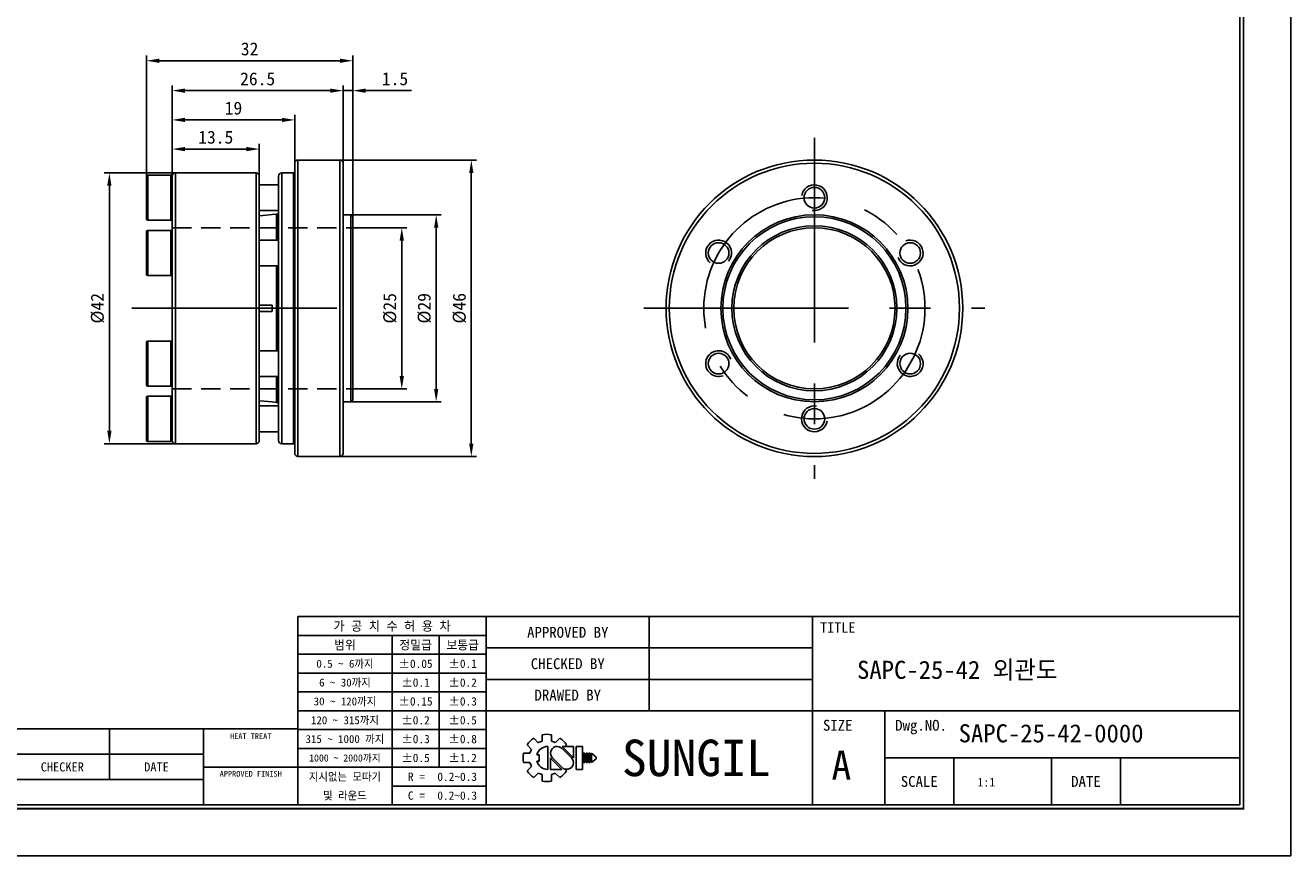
# Model space of a CAD drawing. Header units: millimetres. Extents: x 0 to 334, y 0 to 236.
# Tile 7 of 9: x 138 to 334, y 0 to 129. Entities that reach past the tile are written whole.
import ezdxf
from ezdxf.enums import TextEntityAlignment as Align

# ---------------------------------------------------------------- set-up
doc = ezdxf.new("R2010")
doc.units = ezdxf.units.MM
doc.linetypes.add('CENTER', pattern=[50.8, 31.75, -6.35, 6.35, -6.35])
doc.linetypes.add('DASHED', pattern=[0.75, 0.5, -0.25])
doc.layers.get('DEFPOINTS').update_dxf_attribs({"linetype": 'CONTINUOUS'})
for name, color, linetype in [('center', 1, 'CENTER'), ('hidden', 2, 'DASHED'), ('L1', 7, 'CONTINUOUS'), ('OUTLINE', 7, 'CONTINUOUS'), ('thread', 5, 'CONTINUOUS')]:
    doc.layers.add(name, color=color, linetype=linetype)
doc.dimstyles.get("Standard").update_dxf_attribs({"dimtxt": 2, "dimasz": 2, "dimexe": 0.8, "dimexo": 0, "dimgap": 0.8, "dimtad": 1, "dimdec": 3, "dimzin": 11, "dimdsep": 46, "dimtxsty": 'Standard', "dimcen": 0, "dimclrd": 5, "dimclre": 5, "dimclrt": 3, "dimadec": 0, "dimazin": 0, "dimtfac": 0.6, "dimtdec": 3, "dimtmove": 0, "dimatfit": 3, "dimfxl": 0, "dimtolj": 1, "dimtzin": 11, "dimarcsym": 0})

# ---------------------------------------------------------------- blocks, each defined once
blk = doc.blocks.new('표제란')
at = {"layer": 'L1', "color": 0}
for p, q in [((297, 0), (297, 210)), ((0, 0), (297, 0))]:
    blk.add_line(p, q, dxfattribs=at)
at = {"layer": 'L1'}
for p, q in [((290, 33), (160, 33)), ((160, 33), (160, 7)), ((186, 33), (186, 7)), ((208.5, 33), (208.5, 20)), ((231, 33), (231, 7)), ((186, 30.4), (160, 30.4)), ((173, 30.4), (173, 7)), ((179.5, 30.4), (179.5, 12.2)), ((231, 28.67), (186, 28.67)), ((186, 27.8), (160, 27.8)), ((186, 25.2), (160, 25.2)), ((231, 24.33), (186, 24.33)), ((186, 22.6), (160, 22.6)), ((186, 20), (160, 20)), ((290, 20), (186, 20)), ((241, 20), (241, 7)), ((160, 17.5), (62, 17.5)), ((134, 17.5), (134, 10.5)), ((147, 17.5), (147, 7)), ((186, 17.4), (160, 17.4)), ((192.55, 16.22), (193.17, 15.6)), ((193.7, 16.69), (193.7, 15.81)), ((195, 16.69), (195, 15.81)), ((195.52, 15.6), (196.14, 16.22)), ((147, 14), (62, 14)), ((186, 14.8), (160, 14.8)), ((191.15, 14.15), (192.03, 14.15)), ((191.15, 14.15), (192.03, 14.15)), ((191.63, 15.3), (192.25, 14.68)), ((194.5, 15.08), (194.5, 11.92)), ((197.74, 13.5), (196.41, 14.83)), ((198.02, 13.53), (196.47, 15.08)), ((196.47, 15.08), (198.02, 15.08)), ((196.84, 15.08), (197.06, 15.3)), ((198.02, 15.08), (198.02, 13.5)), ((198.39, 15.08), (198.39, 11.92)), ((198.39, 15.08), (199.26, 15.08)), ((199.26, 15.08), (199.26, 11.92)), ((199.41, 14.15), (199.41, 12.85)), ((199.41, 14.15), (199.62, 14.15)), ((199.62, 14.15), (199.62, 12.85)), ((199.78, 14.15), (199.78, 12.85)), ((199.78, 14.15), (199.99, 14.15)), ((199.99, 14.15), (199.99, 12.85)), ((200.14, 14.15), (200.14, 12.85)), ((200.14, 14.15), (200.36, 14.15)), ((200.36, 14.15), (200.36, 12.85)), ((200.51, 14.15), (200.51, 12.85)), ((200.51, 14.15), (201.16, 13.61)), ((191.15, 12.85), (192.03, 12.85)), ((191.63, 11.7), (192.25, 12.32)), ((192.98, 13.93), (193.28, 13.93)), ((192.98, 13.07), (193.28, 13.07)), ((193.28, 13.93), (193.28, 13.07)), ((194.86, 13.5), (194.86, 11.92)), ((194.86, 13.47), (196.42, 11.92)), ((195.14, 13.5), (196.47, 12.17)), ((199.41, 12.85), (199.62, 12.85)), ((199.78, 12.85), (199.99, 12.85)), ((200.14, 12.85), (200.36, 12.85)), ((201.16, 13.39), (200.51, 12.85)), ((201.16, 13.61), (201.16, 13.5)), ((201.16, 13.61), (201.16, 13.39)), ((201.16, 13.5), (201.16, 13.39)), ((290, 13.5), (241, 13.5)), ((250.5, 13.5), (250.5, 7)), ((264, 13.5), (264, 7)), ((273.5, 13.5), (273.5, 7)), ((147, 10.5), (62, 10.5)), ((147, 12.2), (160, 12.2)), ((186, 12.2), (160, 12.2)), ((192.55, 10.78), (193.17, 11.4)), ((193.7, 11.19), (193.7, 10.31)), ((194.86, 11.92), (196.42, 11.92)), ((195, 11.19), (195, 10.31)), ((195.52, 11.4), (196.14, 10.78)), ((196.79, 11.98), (197.06, 11.7)), ((198.39, 11.92), (199.26, 11.92)), ((186, 9.6), (173, 9.6))]:
    blk.add_line(p, q, dxfattribs=at)
at = {"layer": 'L1', "const_width": 0.25}
blk.add_lwpolyline([(290.5, 6.5), (290.5, 203.5), (10, 203.5), (10, 6.5)], close=True, dxfattribs=at)
at = {"layer": 'L1'}
blk.add_lwpolyline([(290, 7), (290, 203), (10.5, 203), (10.5, 7)], close=True, dxfattribs=at)
for centre, radius, start, end in [((194.35, 13.5), 3.26, 123.4943, 146.5057), ((194.35, 13.5), 2.4, 105.6872, 119.3128), ((194.35, 13.5), 3.26, 78.4943, 101.5057), ((194.35, 13.5), 2.4, 60.6872, 74.3128), ((194.35, 13.5), 3.26, 33.4943, 56.5057), ((194.35, 13.5), 3.26, 168.4943, 191.5057), ((194.35, 13.5), 2.4, 150.6872, 164.3128), ((194.5, 13.5), 1.58, 90, 164.0671), ((195.78, 14.16), 0.919, 43.2202, 225.8282), ((194.35, 13.5), 2.4, 195.6872, 209.3128), ((194.5, 13.5), 1.58, 195.9329, 270), ((197.1, 12.84), 0.919, 223.2202, 45.8282), ((194.35, 13.5), 3.26, 213.4943, 236.5057), ((194.35, 13.5), 2.4, 240.6872, 254.3128), ((194.35, 13.5), 2.4, 285.6872, 299.3128), ((194.35, 13.5), 3.26, 303.4943, 326.5057), ((194.35, 13.5), 3.26, 258.4943, 281.5057)]:
    blk.add_arc(centre, radius, start, end, dxfattribs=at)
for p in [(208.5, 28.67), (208.5, 24.33)]:
    blk.add_point(p, dxfattribs=at)
for s, height, p in [('가 공 치 수 허 용 차', 1.3, (173, 31.7)), ('APPROVED BY', 1.5, (197.25, 30.83)), ('TITLE', 1.444, (234.5, 31.5)), ('범위', 1.25, (166.5, 29.1)), ('정밀급', 1.25, (176.25, 29.1)), ('보통급', 1.25, (182.75, 29.1)), ('0.5 ~ 6까지', 1.1, (166.5, 26.5)), ('%%P0.05', 1.15, (176.25, 26.5)), ('%%P0.1', 1.15, (182.75, 26.5)), ('CHECKED BY', 1.5, (197.25, 26.5)), ('6 ~ 30까지', 1.1, (166.5, 23.9)), ('%%P0.1', 1.15, (176.25, 23.9)), ('%%P0.2', 1.15, (182.75, 23.9)), ('DRAWED BY', 1.5, (197.25, 22.17)), ('30 ~ 120까지', 1.1, (166.5, 21.3)), ('%%P0.15', 1.15, (176.25, 21.3)), ('%%P0.3', 1.15, (182.75, 21.3)), ('120 ~ 315까지', 1.1, (166.5, 18.7)), ('%%P0.2', 1.15, (176.25, 18.7)), ('%%P0.5', 1.15, (182.75, 18.7)), ('SIZE', 1.5, (234.5, 18)), ('Dwg.NO.', 1.5, (246, 18)), ('HEAT TREAT', 0.8, (153.5, 16.5)), ('315 ~ 1000 까지', 1.1, (166.5, 16.1)), ('%%P0.3', 1.15, (176.25, 16.1)), ('%%P0.8', 1.15, (182.75, 16.1)), ('SUNGIL', 5.032, (215, 13.5)), ('1000 ~ 2000까지', 0.99, (166.5, 13.49)), ('%%P0.5', 1.15, (176.25, 13.5)), ('%%P1.2', 1.15, (182.75, 13.5)), ('A', 4, (235, 12.5)), ('CHECKER', 1.25, (127.5, 12.25)), ('DATE', 1.25, (140.5, 12.25)), ('APPROVED FINISH', 0.8, (153.5, 11.3)), ('지시없는 모따기', 1.1, (166.5, 10.9)), ('R = ', 1.15, (176.75, 10.9)), ('SCALE', 1.5, (245.75, 10.25)), ('DATE', 1.5, (268.75, 10.25)), ('및 라운드', 1.1, (166.5, 8.3)), ('C = ', 1.15, (176.75, 8.3))]:
    blk.add_text(s, height=height, dxfattribs=at).set_placement(p, align=Align.MIDDLE_CENTER)
for tag, p in [('필렛', (179.25, 10.9)), ('모따기', (179.25, 8.3))]:
    blk.add_attdef(tag, text='', height=1.15, dxfattribs=at).set_placement(p, align=Align.MIDDLE_LEFT)
at = {"layer": 'OUTLINE', "ltscale": 0.5}
for tag, p, height in [('TITLE', (237.17, 24.41), 2.5), ('도번', (251.18, 15.64), 2.5), ('SCALE', (253.78, 9.55), 1.2), ('DATE', (277.02, 9.51), 1.2)]:
    blk.add_attdef(tag, p, '', height=height, dxfattribs=at)
blk = doc.blocks.new('*D1')
at = {"layer": 'DEFPOINTS', "color": 0}
for p in [(188.33, 97.41), (188.33, 72.41), (195.93, 72.41)]:
    blk.add_point(p, dxfattribs=at)
at = {"layer": 'OUTLINE', "color": 5, "lineweight": -2}
for p, q in [((188.33, 97.41), (196.73, 97.41)), ((195.93, 95.41), (195.93, 74.41)), ((188.33, 72.41), (196.73, 72.41))]:
    blk.add_line(p, q, dxfattribs=at)
at = {"layer": 'OUTLINE', "color": 5}
for points in [[(195.59, 95.41), (196.26, 95.41), (195.93, 97.41)], [(195.59, 74.41), (196.26, 74.41), (195.93, 72.41)]]:
    blk.add_solid(points, dxfattribs=at)
at = {"layer": 'OUTLINE', "color": 3, "insert": (194.1, 84.91), "char_height": 2, "attachment_point": 5, "rotation": 90}
blk.add_mtext('\\A1;%%c25', dxfattribs=at)
blk = doc.blocks.new('*D2')
at = {"layer": 'DEFPOINTS', "color": 0}
for p in [(188.03, 99.41), (188.03, 70.41), (201.26, 70.41)]:
    blk.add_point(p, dxfattribs=at)
at = {"layer": 'OUTLINE', "color": 5, "lineweight": -2}
for p, q in [((188.03, 99.41), (202.06, 99.41)), ((201.26, 97.41), (201.26, 72.41)), ((188.03, 70.41), (202.06, 70.41))]:
    blk.add_line(p, q, dxfattribs=at)
at = {"layer": 'OUTLINE', "color": 5}
for points in [[(200.93, 97.41), (201.6, 97.41), (201.26, 99.41)], [(200.93, 72.41), (201.6, 72.41), (201.26, 70.41)]]:
    blk.add_solid(points, dxfattribs=at)
at = {"layer": 'OUTLINE', "color": 3, "insert": (199.44, 84.91), "char_height": 2, "attachment_point": 5, "rotation": 90}
blk.add_mtext('\\A1;%%c29', dxfattribs=at)
blk = doc.blocks.new('*D3')
at = {"layer": 'DEFPOINTS', "color": 0}
for p in [(186.33, 107.91), (186.33, 61.91), (206.71, 61.91)]:
    blk.add_point(p, dxfattribs=at)
at = {"layer": 'OUTLINE', "color": 5, "lineweight": -2}
for p, q in [((186.33, 107.91), (207.51, 107.91)), ((206.71, 105.91), (206.71, 63.91)), ((186.33, 61.91), (207.51, 61.91))]:
    blk.add_line(p, q, dxfattribs=at)
at = {"layer": 'OUTLINE', "color": 5}
for points in [[(206.38, 105.91), (207.04, 105.91), (206.71, 107.91)], [(206.38, 63.91), (207.04, 63.91), (206.71, 61.91)]]:
    blk.add_solid(points, dxfattribs=at)
at = {"layer": 'OUTLINE', "color": 3, "insert": (204.88, 84.91), "char_height": 2, "attachment_point": 5, "rotation": 90}
blk.add_mtext('\\A1;%%c46', dxfattribs=at)
blk = doc.blocks.new('*D4')
at = {"layer": 'DEFPOINTS', "color": 0}
for p in [(160.83, 105.91), (150.59, 63.91), (160.83, 63.91)]:
    blk.add_point(p, dxfattribs=at)
at = {"layer": 'OUTLINE', "color": 5, "lineweight": -2}
for p, q in [((160.83, 105.91), (149.79, 105.91)), ((150.59, 103.91), (150.59, 65.91)), ((160.83, 63.91), (149.79, 63.91))]:
    blk.add_line(p, q, dxfattribs=at)
at = {"layer": 'OUTLINE', "color": 5}
for points in [[(150.25, 103.91), (150.92, 103.91), (150.59, 105.91)], [(150.25, 65.91), (150.92, 65.91), (150.59, 63.91)]]:
    blk.add_solid(points, dxfattribs=at)
at = {"layer": 'OUTLINE', "color": 3, "insert": (148.76, 84.91), "char_height": 2, "attachment_point": 5, "rotation": 90}
blk.add_mtext('\\A1;%%c42', dxfattribs=at)
blk = doc.blocks.new('*D5')
at = {"layer": 'DEFPOINTS', "color": 0}
for p in [(173.83, 109.61), (160.33, 105.36), (173.83, 105.41)]:
    blk.add_point(p, dxfattribs=at)
at = {"layer": 'OUTLINE', "color": 5, "lineweight": -2}
for p, q in [((160.33, 105.36), (160.33, 110.41)), ((173.83, 105.41), (173.83, 110.41)), ((162.33, 109.61), (171.83, 109.61))]:
    blk.add_line(p, q, dxfattribs=at)
at = {"layer": 'OUTLINE', "color": 5}
for points in [[(162.33, 109.94), (162.33, 109.27), (160.33, 109.61)], [(171.83, 109.94), (171.83, 109.27), (173.83, 109.61)]]:
    blk.add_solid(points, dxfattribs=at)
at = {"layer": 'OUTLINE', "color": 3, "insert": (167.08, 111.43), "char_height": 2, "attachment_point": 5}
blk.add_mtext('\\A1;13.5', dxfattribs=at)
blk = doc.blocks.new('*D6')
at = {"layer": 'DEFPOINTS', "color": 0}
for p in [(179.33, 114.13), (179.33, 107.41), (160.33, 105.36)]:
    blk.add_point(p, dxfattribs=at)
at = {"layer": 'OUTLINE', "color": 5, "lineweight": -2}
for p, q in [((160.33, 105.36), (160.33, 114.93)), ((162.33, 114.13), (177.33, 114.13)), ((179.33, 107.41), (179.33, 114.93))]:
    blk.add_line(p, q, dxfattribs=at)
at = {"layer": 'OUTLINE', "color": 5}
for points in [[(162.33, 114.46), (162.33, 113.79), (160.33, 114.13)], [(177.33, 114.46), (177.33, 113.79), (179.33, 114.13)]]:
    blk.add_solid(points, dxfattribs=at)
at = {"layer": 'OUTLINE', "color": 3, "insert": (169.83, 115.95), "char_height": 2, "attachment_point": 5}
blk.add_mtext('\\A1;19', dxfattribs=at)
blk = doc.blocks.new('*D7')
at = {"layer": 'DEFPOINTS', "color": 0}
for p in [(186.83, 118.67), (186.83, 107.41), (160.33, 105.36)]:
    blk.add_point(p, dxfattribs=at)
at = {"layer": 'OUTLINE', "color": 5, "lineweight": -2}
for p, q in [((160.33, 105.36), (160.33, 119.47)), ((162.33, 118.67), (184.83, 118.67)), ((186.83, 107.41), (186.83, 119.47))]:
    blk.add_line(p, q, dxfattribs=at)
at = {"layer": 'OUTLINE', "color": 5}
for points in [[(162.33, 119), (162.33, 118.33), (160.33, 118.67)], [(184.83, 119), (184.83, 118.33), (186.83, 118.67)]]:
    blk.add_solid(points, dxfattribs=at)
at = {"layer": 'OUTLINE', "color": 3, "insert": (173.58, 120.49), "char_height": 2, "attachment_point": 5}
blk.add_mtext('\\A1;26.5', dxfattribs=at)
blk = doc.blocks.new('*D8')
at = {"layer": 'DEFPOINTS', "color": 0}
for p in [(188.33, 118.67), (186.83, 107.41), (188.33, 99.11)]:
    blk.add_point(p, dxfattribs=at)
at = {"layer": 'OUTLINE', "color": 5, "lineweight": -2}
for p, q in [((184.83, 118.67), (182.83, 118.67)), ((186.83, 107.41), (186.83, 119.47)), ((186.83, 118.67), (188.33, 118.67)), ((188.33, 99.11), (188.33, 119.47)), ((190.33, 118.67), (197.42, 118.67))]:
    blk.add_line(p, q, dxfattribs=at)
at = {"layer": 'OUTLINE', "color": 5}
for points in [[(184.83, 119), (184.83, 118.33), (186.83, 118.67)], [(190.33, 119), (190.33, 118.33), (188.33, 118.67)]]:
    blk.add_solid(points, dxfattribs=at)
at = {"layer": 'OUTLINE', "color": 3, "insert": (194.88, 120.5), "char_height": 2, "attachment_point": 5}
blk.add_mtext('\\A1;1.5', dxfattribs=at)
blk = doc.blocks.new('*D9')
at = {"layer": 'DEFPOINTS', "color": 0}
for p in [(156.33, 123.31), (156.33, 105.36), (188.33, 99.11)]:
    blk.add_point(p, dxfattribs=at)
at = {"layer": 'OUTLINE', "color": 5, "lineweight": -2}
for p, q in [((156.33, 105.36), (156.33, 124.11)), ((188.33, 99.11), (188.33, 124.11)), ((186.33, 123.31), (158.33, 123.31))]:
    blk.add_line(p, q, dxfattribs=at)
at = {"layer": 'OUTLINE', "color": 5}
for points in [[(158.33, 123.64), (158.33, 122.97), (156.33, 123.31)], [(186.33, 123.64), (186.33, 122.97), (188.33, 123.31)]]:
    blk.add_solid(points, dxfattribs=at)
at = {"layer": 'OUTLINE', "color": 3, "insert": (172.33, 125.13), "char_height": 2, "attachment_point": 5}
blk.add_mtext('\\A1;32', dxfattribs=at)

msp = doc.modelspace()

# ---------------------------------------------------------------- linework, layer by layer
at = {"layer": 'center'}
for p, q in [((259.9108, 111.3607), (259.9108, 58.4607)), ((154.0934, 84.9107), (191.4538, 84.9107)), ((233.4608, 84.9107), (286.3608, 84.9107))]:
    msp.add_line(p, q, dxfattribs=at)
msp.add_circle((259.9108, 84.9107), 17.15, dxfattribs=at)
at = {"layer": 'hidden', "ltscale": 6}
for p, q in [((160.3269, 97.4107), (188.3269, 97.4107)), ((160.3269, 72.4107), (188.3269, 72.4107))]:
    msp.add_line(p, q, dxfattribs=at)
at = {"layer": 'OUTLINE'}
for p, q in [((179.3269, 107.4107), (179.3269, 62.4107)), ((186.3269, 107.9107), (179.8269, 107.9107)), ((179.8269, 107.9107), (179.8269, 61.9107)), ((186.3269, 107.9107), (186.3269, 61.9107)), ((186.8269, 107.4107), (186.8269, 62.4107)), ((156.3269, 98.7607), (156.3269, 105.3607)), ((160.1269, 105.5607), (156.5269, 105.5607)), ((156.5269, 105.5607), (156.5269, 98.5607)), ((160.1269, 98.5607), (160.1269, 105.5607)), ((160.3269, 105.4107), (160.3269, 64.4107)), ((173.3269, 105.9107), (160.8269, 105.9107)), ((160.8269, 105.9107), (160.8269, 63.9107)), ((173.3269, 105.9107), (173.3269, 63.9107)), ((173.8269, 105.4107), (173.8269, 64.4107)), ((176.8269, 104.0607), (173.8269, 104.0607)), ((176.8269, 105.4107), (176.8269, 64.4107)), ((179.1269, 105.9107), (177.3269, 105.9107)), ((177.3269, 105.9107), (177.3269, 63.9107)), ((179.1269, 105.9107), (179.1269, 63.9107)), ((156.5269, 98.5607), (160.1269, 98.5607)), ((173.8269, 100.0607), (176.8269, 100.0607)), ((176.5052, 99.5107), (175.8269, 99.4454)), ((175.8269, 99.4368), (175.8269, 99.4454)), ((176.6269, 99.5107), (176.5052, 99.5107)), ((176.5052, 99.5107), (176.5052, 95.4857)), ((176.6269, 99.5107), (176.6269, 95.4857)), ((188.0269, 99.4107), (186.8269, 99.4107)), ((188.0269, 99.4107), (188.0269, 70.4107)), ((188.3269, 99.1107), (188.3269, 70.7107)), ((156.3269, 90.1857), (156.3269, 96.7857)), ((160.1269, 96.9857), (156.5269, 96.9857)), ((156.5269, 96.9857), (156.5269, 89.9857)), ((160.1269, 89.9857), (160.1269, 96.9857)), ((176.8269, 95.4857), (173.8269, 95.4857)), ((173.8269, 91.4857), (176.8269, 91.4857)), ((176.5052, 91.4857), (176.5052, 78.3357)), ((176.6269, 91.4857), (176.6269, 78.3357)), ((156.5269, 89.9857), (160.1269, 89.9857)), ((173.8269, 85.4107), (175.8269, 85.4107)), ((175.8269, 84.4107), (173.8269, 84.4107)), ((175.8269, 84.4107), (175.8269, 85.4107)), ((156.3269, 73.0357), (156.3269, 79.6357)), ((160.1269, 79.8357), (156.5269, 79.8357)), ((156.5269, 79.8357), (156.5269, 72.8357)), ((160.1269, 72.8357), (160.1269, 79.8357)), ((176.8269, 78.3357), (173.8269, 78.3357)), ((156.5269, 72.8357), (160.1269, 72.8357)), ((173.8269, 74.3357), (176.8269, 74.3357)), ((176.5052, 74.3357), (176.5052, 70.3107)), ((176.6269, 74.3357), (176.6269, 70.3107)), ((156.3269, 70.6186), (156.3269, 71.0607)), ((160.1269, 71.2607), (156.5269, 71.2607)), ((156.5269, 71.2607), (156.5269, 70.7918)), ((156.5269, 70.7918), (156.5269, 64.2607)), ((160.1269, 70.7918), (160.1269, 71.2607)), ((160.1269, 64.2607), (160.1269, 70.7918)), ((156.3269, 64.4607), (156.3269, 70.6186)), ((176.8269, 69.7607), (173.8269, 69.7607)), ((175.8269, 70.376), (175.8269, 70.3846)), ((175.8269, 70.376), (176.5052, 70.3107)), ((176.5052, 70.3107), (176.6269, 70.3107)), ((186.8269, 70.4107), (188.0269, 70.4107)), ((173.8269, 65.7607), (176.8269, 65.7607)), ((156.5269, 64.2607), (160.1269, 64.2607)), ((160.8269, 63.9107), (173.3269, 63.9107)), ((177.3269, 63.9107), (179.1269, 63.9107)), ((179.8269, 61.9107), (186.3269, 61.9107))]:
    msp.add_line(p, q, dxfattribs=at)
at = {"layer": 'OUTLINE', "flags": 128}
for points in [[(175.8269, 99.4368), (173.8923, 99.2504), (173.8269, 99.2441)], [(173.8269, 70.5773), (173.8923, 70.571), (175.8269, 70.3846)]]:
    msp.add_lwpolyline(points, dxfattribs=at)
at = {"layer": 'OUTLINE'}
for centre, radius in [((259.9108, 84.9107), 23), ((259.9108, 84.9107), 22.5), ((259.9108, 102.0607), 1.6), ((259.9108, 84.9107), 14.5), ((259.9108, 84.9107), 14.2), ((259.9108, 84.9107), 12.8), ((259.9108, 84.9107), 12.5), ((245.0584, 93.4857), 1.6), ((274.7631, 93.4857), 1.6), ((245.0584, 76.3357), 1.6), ((274.7631, 76.3357), 1.6), ((259.9108, 67.7607), 1.6)]:
    msp.add_circle(centre, radius, dxfattribs=at)
for centre, radius, start, end in [((179.1269, 106.1107), 0.2, 270, 0), ((179.8269, 107.4107), 0.5, 90, 180), ((186.3269, 107.4107), 0.5, 0, 90), ((156.5269, 105.3607), 0.2, 90, 180), ((160.1269, 105.3607), 0.2, 0, 90), ((160.8269, 105.4107), 0.5, 90, 180), ((173.3269, 105.4107), 0.5, 0, 90), ((177.3269, 105.4107), 0.5, 90, 180), ((156.5269, 98.7607), 0.2, 180, 270), ((160.1269, 98.7607), 0.2, 270, 0), ((176.6269, 99.7107), 0.2, 270, 0), ((188.0269, 99.1107), 0.3, 0, 90), ((156.5269, 96.7857), 0.2, 90, 180), ((160.1269, 96.7857), 0.2, 0, 90), ((156.5269, 90.1857), 0.2, 180, 270), ((160.1269, 90.1857), 0.2, 270, 0), ((156.5269, 79.6357), 0.2, 90, 180), ((160.1269, 79.6357), 0.2, 0, 90), ((156.5269, 73.0357), 0.2, 180, 270), ((160.1269, 73.0357), 0.2, 270, 0), ((156.5269, 71.0607), 0.2, 90, 180), ((160.1269, 71.0607), 0.2, 0, 90), ((188.0269, 70.7107), 0.3, 270, 360), ((176.6269, 70.1107), 0.2, 0, 90), ((156.5269, 64.4607), 0.2, 180, 270), ((160.1269, 64.4607), 0.2, 270, 0), ((160.8269, 64.4107), 0.5, 180, 270), ((173.3269, 64.4107), 0.5, 270, 0), ((177.3269, 64.4107), 0.5, 180, 270), ((179.1269, 63.7107), 0.2, 0, 90), ((179.8269, 62.4107), 0.5, 180, 270), ((186.3269, 62.4107), 0.5, 270, 0)]:
    msp.add_arc(centre, radius, start, end, dxfattribs=at)
at = {"layer": 'thread'}
for centre, start, end in [((259.9108, 102.0607), 260, 170), ((245.0584, 93.4857), 320, 230), ((274.7631, 93.4857), 200, 110), ((245.0584, 76.3357), 20, 290), ((274.7631, 76.3357), 140, 50), ((259.9108, 67.7607), 80, 350)]:
    msp.add_arc(centre, 2, start, end, dxfattribs=at)

# ---------------------------------------------------------------- block references
at = {"layer": 'OUTLINE'}
ref = msp.add_blockref('표제란', (0, 0), dxfattribs=dict(at, xscale=1.1238001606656, yscale=1.1238001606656, zscale=1.1238001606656))
ref.add_attrib('SCALE', '1:1', (285.1992, 10.7351), dxfattribs={"ltscale": 0.5, "height": 1.34856})
ref.add_attrib('도번', 'SAPC-25-42-0000', (282.2774, 17.579), dxfattribs={"ltscale": 0.5, "height": 2.8095})
ref.add_attrib('TITLE', 'SAPC-25-42 외관도', (266.5269, 27.4274), dxfattribs={"ltscale": 0.5, "height": 2.8095})
ref.add_attrib('필렛', '0.2~0.3', dxfattribs={"layer": 'L1', "height": 1.29237}).set_placement((201.4412, 12.2494), align=Align.MIDDLE_LEFT)
ref.add_attrib('모따기', '0.2~0.3', dxfattribs={"layer": 'L1', "height": 1.29237}).set_placement((201.4412, 9.3275), align=Align.MIDDLE_LEFT)

# ---------------------------------------------------------------- dimensions: what is measured, and where the dimension line sits
for base, p1, p2, picture, middle in [((156.3269, 123.3072), (188.3269, 99.1107), (156.3269, 105.3607), '*D9', (172.3269, 125.1325)), ((186.8269, 118.6681), (160.3269, 105.3607), (186.8269, 107.4107), '*D7', (173.5769, 120.4934)), ((188.3269, 118.6681), (186.8269, 107.4107), (188.3269, 99.1107), '*D8', (194.8753, 120.4961)), ((179.3269, 114.1251), (160.3269, 105.3607), (179.3269, 107.4107), '*D6', (169.8269, 115.9531)), ((173.8269, 109.6054), (160.3269, 105.3607), (173.8269, 105.4107), '*D5', (167.0769, 111.4333))]:
    dim = msp.add_linear_dim(base=base, p1=p1, p2=p2, dimstyle='Standard', dxfattribs=at)
    dim.commit()
    dim.dimension.update_dxf_attribs({"geometry": picture, "text_midpoint": middle})
for base, p1, p2, picture, middle in [((206.7088, 61.9107), (186.3269, 107.9107), (186.3269, 61.9107), '*D3', (204.8821, 84.9107)), ((150.5881, 63.9107), (160.8269, 105.9107), (160.8269, 63.9107), '*D4', (148.7615, 84.9107)), ((201.2634, 70.4107), (188.0269, 99.4107), (188.0269, 70.4107), '*D2', (199.4381, 84.9107)), ((195.926, 72.4107), (188.3269, 97.4107), (188.3269, 72.4107), '*D1', (194.1007, 84.9107))]:
    dim = msp.add_linear_dim(base=base, p1=p1, p2=p2, angle=90, text='%%c<>', dimstyle='Standard', dxfattribs=at)
    dim.commit()
    dim.dimension.update_dxf_attribs({"geometry": picture, "text_midpoint": middle})

doc.saveas('drawing.dxf')
